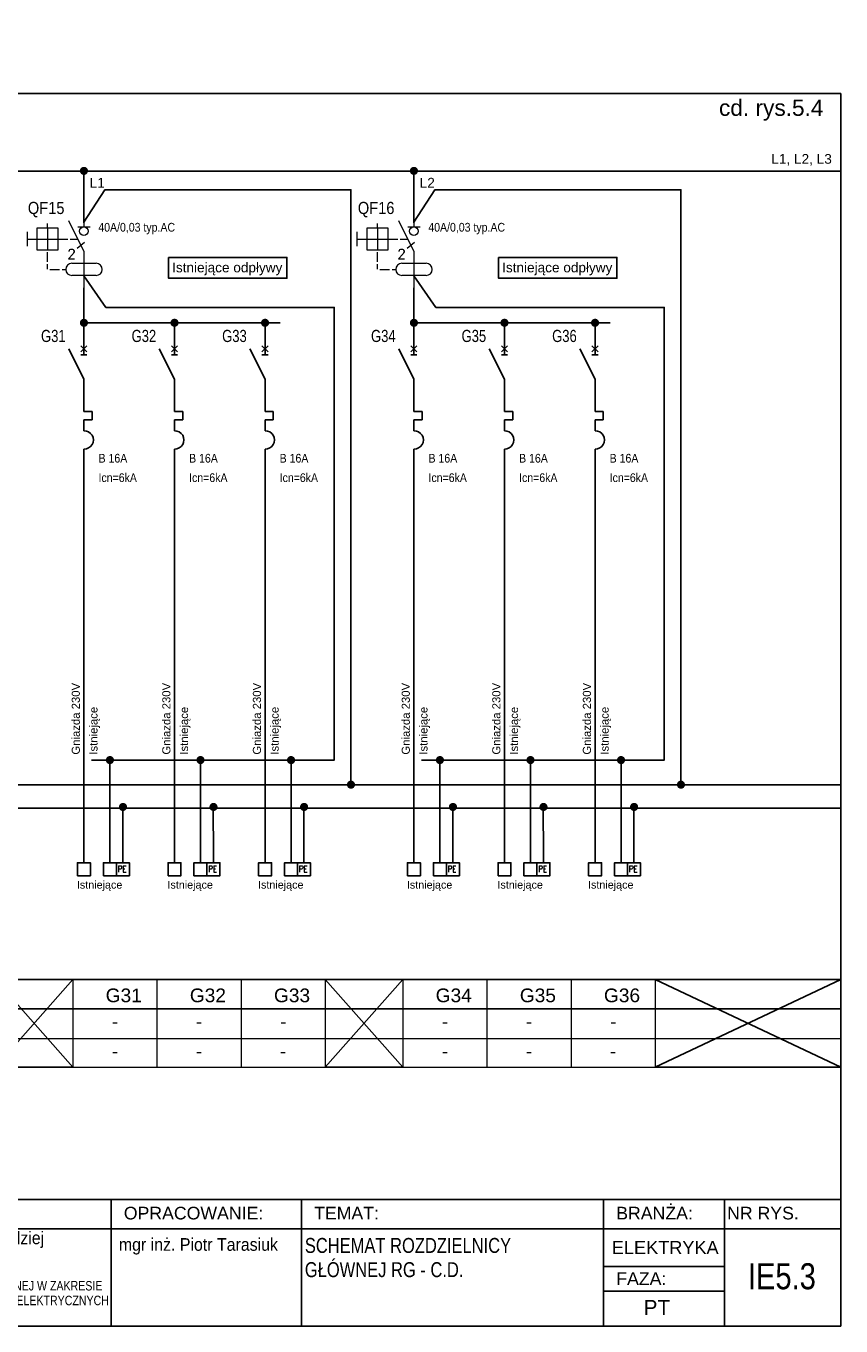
# Model space of a CAD drawing. Header units: millimetres. Extents: x 83969 to 164243, y -22860 to 4849.
# Tile 25 of 116: x 163676 to 163726, y -22670 to -22590. Entities that reach past the tile are written whole.
import ezdxf
from ezdxf.enums import TextEntityAlignment as Align

# ---------------------------------------------------------------- set-up
doc = ezdxf.new("R2010")
doc.units = ezdxf.units.MM
doc.linetypes.add('DASHED', pattern=[19.05, 12.7, -6.35])
doc.layers.get('0').update_dxf_attribs({"color": 251, "lineweight": 0})
for name, color, linetype in [('! GB N', 5, 'Continuous'), ('! GB Odbiory', 7, 'Continuous'), ('! GB Opis', 7, 'Continuous'), ('! GB PE', 96, 'Continuous'), ('! GB Przewody', 7, 'Continuous'), ('! GB Zabezpieczenia', 7, 'Continuous'), ('!TABELKA', 7, 'Continuous'), ('1', 7, 'Continuous'), ('2DE_TXTART', 7, 'Continuous'), ('2DE_TXTCAR', 7, 'Continuous'), ('2DE_TXTFUN', 7, 'Continuous'), ('2DE_TXTLNK', 7, 'Continuous'), ('2DE_TXTMAN', 7, 'Continuous'), ('2DE_TXTNUM', 7, 'Continuous'), ('2DE_TXTORD', 7, 'Continuous'), ('2DE_TXTOTH', 7, 'Continuous'), ('2DE_TXTPFN', 7, 'Continuous'), ('2DE_TXTPIN', 7, 'Continuous'), ('B_strefy', 253, 'Continuous'), ('ROZDZIELNICE', 7, 'Continuous')]:
    doc.layers.add(name, color=color, linetype=linetype)
for name, color, linetype, lineweight in [('2DE_OBJ_Hager', 7, 'Continuous', 18), ('E_schematy 2', 3, 'Continuous', 20), ('E_TXT', 3, 'Continuous', 25), ('TABELA', 7, 'Continuous', 0)]:
    doc.layers.add(name, color=color, linetype=linetype, lineweight=lineweight)
doc.styles.add('Arial', font='arial.ttf')
doc.styles.add('CP_ATTR', font='ROMANS.SHX')
doc.styles.add('CP_ELATT', font='cp_simplex.shx')
doc.styles.add('CP_ELATT_IT', font='cp_simplex.shx', dxfattribs={"oblique": 15})
doc.styles.add('Romans', font='romans.shx', dxfattribs={"width": 0.8})
doc.styles.get("Standard").update_dxf_attribs({"font": 'arial.ttf'})

# ---------------------------------------------------------------- blocks, each defined once
blk = doc.blocks.new('ramka A4')
at = {"linetype": 'ByBlock', "ltscale": 10}
blk.add_line((7.46, 199.45), (7.46, 205.66), dxfattribs=at)
for p, q in [((0.08, 0), (0.08, 195)), ((0.08, 195), (287.46, 195)), ((287.46, 0), (287.46, 195)), ((0.08, 20), (287.46, 20)), ((89.13, 20), (89.13, 0)), ((130.5, 20), (130.5, 0)), ((172.08, 20), (172.08, 0)), ((202.17, 20), (202.17, 0)), ((249.93, 20), (249.93, 0)), ((269.04, 20), (269.04, 0)), ((0.08, 15.39), (287.46, 15.39)), ((0.08, 0), (287.46, 0))]:
    blk.add_line(p, q)
for points in [[(249.93, 9.44), (269.04, 9.44)], [(249.93, 5.53), (269.04, 5.53)]]:
    blk.add_lwpolyline(points)
at = {"layer": '!TABELKA', "style": 'Arial'}
for s, height, width, p in [('DOSTOSOWANIE BUDYNKU DO OBOWIĄZUJĄCYCH PRZEPISÓW  Z ZAKRESU ', 1.9, 0.8, (1.3, 12.7)), ('mgr inż. Ireneusz Lewczuk', 2, 0.9, (89.41, 12.16)), ('mgr inż. Wiesław Kołodziej', 2, 0.9, (131.59, 12.94)), ('OCHRONY P.POŻ  w ramach zadania p/n:  „Modernizacja obiektów użytkowanych przez ', 1.9, 0.8, (1.3, 10.19)), ('mgr inż. Piotr Tarasiuk', 2, 0.9, (173.3, 11.9)), ('MAZ/0390/POOE/08', 2, 0.9, (89.3, 8.42)), ('MAZ/0315/POOE/15', 2, 0.9, (131.47, 9.06)), ('Mazowiecki Urząd Wojewódzki w Warszawie” ul. 11go Listopada 2; 05-220 Zielonka ', 1.9, 0.8, (1.3, 7.67)), ('DZ. EW. NR 7; 8; 9; 10; 11; 12; 13; 14 obr. 5-20-07 nr obrębu: 0030; nazwa jedn: 143404_1', 1.9, 0.8, (1.3, 4.84)), ('W SPECJALNOŚCI INSTALACYJNEJ W ZAKRESIE ', 1.5, 0.8, (89.57, 5.62)), ('W SPECJALNOŚCI INSTALACYJNEJ W ZAKRESIE ', 1.5, 0.8, (131.3, 5.62)), ('SIECI, INSTALACJI I URZĄDZEŃ ELEKTRYCZNYCH ', 1.5, 0.8, (89.57, 3.29)), ('SIECI, INSTALACJI I URZĄDZEŃ ELEKTRYCZNYCH ', 1.5, 0.8, (131.3, 3.29)), ('I ELEKTROENERGETYCZNYCH', 1.5, 0.8, (89.57, 1.22)), ('I ELEKTROENERGETYCZNYCH', 1.5, 0.8, (131.3, 1.22))]:
    blk.add_text(s, height=height, dxfattribs=dict(at, width=width)).set_placement(p)
at = {"style": 'Arial'}
for s, p in [('OBIEKT:', (1.49, 16.86)), ('PROJEKTANT:', (91.09, 16.86)), ('SPRZWDZAJĄCY:', (132.8, 16.86)), ('OPRACOWANIE:', (174.08, 16.86)), ('TEMAT:', (204.17, 16.86)), ('BRANŻA:', (251.93, 16.86)), ('NR RYS.', (269.46, 16.86)), ('FAZA:', (251.94, 6.5))]:
    blk.add_text(s, height=2, dxfattribs=at).set_placement(p)
blk = doc.blocks.new('cpelv_niec07_ns0026h')
for p, q in [((0, 2.5), (0, 7.5)), ((0, -2.5), (-3.12, 3.75)), ((0.62, 4.38), (-0.63, 3.12)), ((-0.63, 4.38), (0.62, 3.12)), ((-0.63, 2.5), (0.62, 2.5)), ((0, -7.5), (0, -2.5)), ((0, -7.5), (0, -9.15)), ((1.7, -9.15), (0, -9.15)), ((1.7, -10.85), (1.7, -9.15)), ((0, -10.85), (1.7, -10.85)), ((0, -10.85), (0, -12.5)), ((0, -13.12), (0, -12.5)), ((0, -16.87), (0, -17.5))]:
    blk.add_line(p, q)
at = {"linetype": 'Continuous'}
blk.add_line((0, -17.5), (0, -22.5), dxfattribs=at)
blk.add_arc((0.06, -15), 1.88, 268.2798, 91.7202)
at = {"linetype": 'ByBlock', "style": 'CP_ELATT_IT', "flags": 9}
for tag in ['VOLTAGE', 'IP', 'CURRENT', 'EL-STATUS', 'POWER', 'PRODUCT-TYPE', 'NUMBER', 'GROUP', 'NAME']:
    blk.add_attdef(tag, (1, 0.94), '', height=0.1, dxfattribs=at)
at = {"layer": '2DE_TXTART', "linetype": 'ByBlock', "style": 'CP_ELATT', "width": 0.9, "flags": 8}
blk.add_attdef('ARTICLE', (3, 5.14), '', height=1.8, dxfattribs=at)
at = {"layer": '2DE_TXTCAR', "linetype": 'ByBlock', "style": 'CP_ELATT', "width": 0.8, "flags": 8}
blk.add_attdef('CHARACTER', text='', height=2.5, dxfattribs=at).set_placement((-4, -6.86), align=Align.RIGHT)
at = {"layer": '2DE_TXTFUN', "linetype": 'ByBlock', "style": 'CP_ELATT', "width": 0.9, "flags": 8}
blk.add_attdef('FUNCTION', (3, -3.86), '', height=1.8, dxfattribs=at)
at = {"layer": '2DE_TXTLNK', "linetype": 'ByBlock', "style": 'CP_ELATT_IT', "oblique": 15, "width": 0.8, "flags": 8}
blk.add_attdef('LINK', text='', height=2.5, dxfattribs=at).set_placement((-4, -10.86), align=Align.RIGHT)
at = {"layer": '2DE_TXTMAN', "linetype": 'ByBlock', "style": 'CP_ELATT', "width": 0.9, "flags": 8}
blk.add_attdef('PRODUCER', (3, 2.14), '', height=1.8, dxfattribs=at)
at = {"layer": '2DE_TXTNUM', "linetype": 'ByBlock', "style": 'CP_ELATT', "width": 0.8, "flags": 8}
blk.add_attdef('TAG', text='', height=2.5, dxfattribs=at).set_placement((-4, 5.14), align=Align.RIGHT)
at = {"layer": '2DE_TXTORD', "linetype": 'ByBlock', "style": 'CP_ELATT', "width": 0.9, "flags": 8}
blk.add_attdef('ORDER-NO', (3, -0.86), '', height=1.8, dxfattribs=at)
at = {"layer": '2DE_TXTOTH', "linetype": 'ByBlock', "style": 'CP_ELATT', "width": 0.9, "flags": 8}
blk.add_attdef('OTHER', (3, -6.86), '', height=1.8, dxfattribs=at)
at = {"layer": '2DE_TXTPFN', "linetype": 'ByBlock', "style": 'CP_ELATT', "width": 0.8, "flags": 8}
blk.add_attdef('CF1', (0.5, 8), '', height=1.8, dxfattribs=at)
blk.add_attdef('CF2', text='', height=1.8, dxfattribs=at).set_placement((0.5, -23), align=Align.TOP_LEFT)
at = {"layer": '2DE_TXTPIN', "linetype": 'ByBlock', "style": 'CP_ELATT', "width": 0.8, "flags": 8}
blk.add_attdef('CP1', (-0.8, 5.5), '', height=1.8, rotation=90, dxfattribs=at)
blk.add_attdef('CP2', text='', height=1.8, rotation=90, dxfattribs=at).set_placement((-0.8, -20.5), align=Align.RIGHT)
blk = doc.blocks.new('A$C61F7E6F3')
blk.add_line((-37.5, 0), (37.5, 0))
blk.add_circle((0, -26.5), 26.5)
blk = doc.blocks.new('cpelv_eiec07_ns0023_p1')
for p, q in [((0, 7.5), (0, 2.5)), ((-7.5, 2.2), (-7.5, 3.2)), ((0, -2.5), (-3.12, 3.75)), ((-11.7, 1.5), (-11.7, -1.5)), ((-11.7, 0), (-9.7, 0)), ((-9.7, 0), (-5.3, 0)), ((-7.5, 2.2), (-7.5, -2.2)), ((-5.3, 0), (-3.3, 0)), ((-2.8, 0), (-1.25, 0)), ((-1.36, -1.85), (0.11, -0.65)), ((0, -2.5), (0, -10)), ((-7.5, -4.7), (-7.5, -2.7)), ((-7.5, -6.2), (-7.5, -5.2)), ((-2.5, -5), (2.5, -5)), ((-7, -6.25), (-5, -6.25)), ((-4.5, -6.25), (-3.75, -6.25)), ((2.5, -7.5), (-2.5, -7.5))]:
    blk.add_line(p, q)
blk.add_lwpolyline([(-9.7, -2.2), (-5.3, -2.2), (-5.3, 2.2), (-9.7, 2.2)], close=True)
for centre, start, end in [((-2.5, -6.25), 90, 270), ((2.5, -6.25), 270, 90)]:
    blk.add_arc(centre, 1.25, start, end)
at = {"xscale": 0.03333333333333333, "yscale": 0.03333333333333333, "zscale": 0.03333333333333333}
blk.add_blockref('A$C61F7E6F3', (0, 2.5), dxfattribs=at)
at = {"style": 'CP_ATTR'}
blk.add_text('2', height=2, dxfattribs=at).set_placement((-3.4, -4.09))
at = {"linetype": 'ByBlock', "style": 'CP_ELATT', "flags": 9}
for tag in ['VOLTAGE', 'TEXT_01', 'NAME', 'GROUP', 'NUMBER', 'PRODUCT-TYPE', 'POWER', 'EL-STATUS', 'CURRENT', 'IP', 'PRODUCER']:
    blk.add_attdef(tag, (1, -1.56), '', height=0.1, dxfattribs=at)
at = {"layer": '2DE_TXTART', "linetype": 'ByBlock', "style": 'CP_ELATT', "width": 0.6, "flags": 8}
for tag, p in [('ARTICLE', (4, 3.55)), ('ARTICLE-1', (4, 0.55)), ('ARTICLE-2', (4, -2.45))]:
    blk.add_attdef(tag, p, '', height=1.8, dxfattribs=at)
at = {"layer": '2DE_TXTCAR', "linetype": 'ByBlock', "style": 'CP_ELATT', "width": 0.6, "flags": 8}
blk.add_attdef('CHARACTER', text='', height=1.8, dxfattribs=at).set_placement((-9, -5.45), align=Align.RIGHT)
at = {"layer": '2DE_TXTFUN', "linetype": 'ByBlock', "style": 'CP_ELATT', "width": 0.6, "flags": 8}
blk.add_attdef('FUNCTION', (4, -5.45), '', height=1.8, dxfattribs=at)
at = {"layer": '2DE_TXTLNK', "linetype": 'ByBlock', "style": 'CP_ELATT_IT', "oblique": 15, "width": 0.6, "flags": 8}
blk.add_attdef('LINK', text='', height=1.8, dxfattribs=at).set_placement((-9, -8.45), align=Align.RIGHT)
at = {"layer": '2DE_TXTNUM', "linetype": 'ByBlock', "style": 'CP_ELATT', "width": 0.6, "flags": 8}
blk.add_attdef('TAG', text='', height=2.5, dxfattribs=at).set_placement((-4, 5.14), align=Align.RIGHT)
at = {"layer": '2DE_TXTORD', "linetype": 'ByBlock', "style": 'CP_ELATT', "width": 0.6, "flags": 8}
blk.add_attdef('ORDER-NO', (4, 6.55), '', height=1.8, dxfattribs=at)
at = {"layer": '2DE_TXTOTH', "linetype": 'ByBlock', "style": 'CP_ELATT', "width": 0.6, "flags": 8}
blk.add_attdef('OTHER', (4, -8.45), '', height=1.8, dxfattribs=at)
at = {"layer": '2DE_TXTPFN', "linetype": 'ByBlock', "style": 'CP_ELATT', "width": 0.6, "flags": 8}
blk.add_attdef('CF1', (0.5, 8), '', height=1.8, dxfattribs=at)
blk.add_attdef('CF2', text='', height=1.8, dxfattribs=at).set_placement((0.5, -10.5), align=Align.TOP_LEFT)
at = {"layer": '2DE_TXTPIN', "linetype": 'ByBlock', "style": 'CP_ELATT', "width": 0.6, "flags": 8}
blk.add_attdef('CP1', (-0.8, 5.5), '', height=1.8, rotation=90, dxfattribs=at)
blk.add_attdef('CP2', text='', height=1.8, rotation=90, dxfattribs=at).set_placement((-0.8, -9), align=Align.RIGHT)
blk = doc.blocks.new('LISTWA 1_N_PE')
for p, q in [((0, -24), (0, 0)), ((16, -24), (16, -8)), ((24, -16), (24, -24))]:
    blk.add_line(p, q)
for points in [[(-4, -32), (4, -32), (4, -24), (-4, -24)], [(12, -32), (20, -32), (20, -24), (12, -24)], [(20, -32), (28, -32), (28, -24), (20, -24)]]:
    blk.add_lwpolyline(points, close=True)
at = {"style": 'Romans', "width": 0.8}
blk.add_text('PE', height=4, dxfattribs=at).set_placement((20.73, -29.79))
at = {"width": 0.75}
blk.add_attdef('N', (12.85, -30.3), '', height=4, dxfattribs=at)
for tag, p in [('PRZEWÓD', (-4.36, -39.93)), ('MOC', (6.8, -47.63))]:
    blk.add_attdef(tag, p, '', height=4.75)
at = {"flags": 4}
blk.add_attdef('NR ', (9.64, -55.59), '', height=4.75, dxfattribs=at)

msp = doc.modelspace()

# ---------------------------------------------------------------- linework, layer by layer
at = {"layer": '! GB N', "ltscale": 2}
msp.add_line((163614.144, -22636.885), (163726.254, -22636.885), dxfattribs=at)
at = {"layer": '! GB N'}
for points in [[(163679.577, -22602.171), (163680.871, -22600.173), (163696.035, -22600.175), (163696.041, -22636.714)], [(163699.923, -22602.171), (163701.217, -22600.173), (163716.381, -22600.175), (163716.387, -22636.714)], [(163679.577, -22605.484), (163680.931, -22607.438), (163695.011, -22607.438), (163695.011, -22635.368), (163680.052, -22635.368)], [(163699.923, -22605.484), (163701.277, -22607.438), (163715.357, -22607.438), (163715.357, -22635.368), (163700.399, -22635.368)]]:
    msp.add_lwpolyline(points, dxfattribs=at)
at = {"layer": '! GB N', "color": 5, "linetype": 'DASHED', "ltscale": 2, "const_width": 0.25}
for points in [[(163681.054, -22635.365, 1), (163681.304, -22635.365, 1)], [(163686.638, -22635.365, 1), (163686.888, -22635.365, 1)], [(163692.222, -22635.365, 1), (163692.472, -22635.365, 1)], [(163701.401, -22635.365, 1), (163701.651, -22635.365, 1)], [(163706.984, -22635.365, 1), (163707.234, -22635.365, 1)], [(163712.568, -22635.365, 1), (163712.818, -22635.365, 1)], [(163695.916, -22636.884, 1), (163696.166, -22636.884, 1)], [(163716.262, -22636.884, 1), (163716.512, -22636.884, 1)]]:
    msp.add_lwpolyline(points, format="xyb", close=True, dxfattribs=at)
at = {"layer": '! GB PE', "ltscale": 2}
msp.add_line((163614.144, -22638.327), (163726.254, -22638.327), dxfattribs=at)
at = {"layer": '! GB Przewody'}
for p, q in [((163679.577, -22600.966), (163679.577, -22598.977)), ((163679.577, -22602.219), (163679.577, -22599.102)), ((163699.923, -22600.966), (163699.923, -22598.977)), ((163699.923, -22602.219), (163699.923, -22599.102)), ((163679.577, -22606.234), (163679.577, -22609.99)), ((163699.923, -22606.234), (163699.923, -22609.99)), ((163679.577, -22608.386), (163691.683, -22608.386)), ((163685.161, -22608.386), (163685.161, -22609.99)), ((163690.744, -22608.386), (163690.744, -22609.99)), ((163699.923, -22608.386), (163712.029, -22608.386)), ((163705.507, -22608.386), (163705.507, -22609.99)), ((163711.091, -22608.386), (163711.091, -22609.99)), ((163679.577, -22617.862), (163679.577, -22639.292)), ((163685.161, -22617.862), (163685.161, -22639.292)), ((163690.744, -22617.862), (163690.744, -22639.292)), ((163699.923, -22617.862), (163699.923, -22639.292)), ((163705.507, -22617.862), (163705.507, -22639.292)), ((163711.091, -22617.862), (163711.091, -22639.292))]:
    msp.add_line(p, q, dxfattribs=at)
at = {"layer": '! GB Przewody', "const_width": 0.25}
for points in [[(163679.452, -22599.013, 1), (163679.702, -22599.013, 1)], [(163699.798, -22599.013, 1), (163700.048, -22599.013, 1)], [(163679.452, -22608.386, 1), (163679.702, -22608.386, 1)], [(163685.036, -22608.386, 1), (163685.286, -22608.386, 1)], [(163690.619, -22608.386, 1), (163690.869, -22608.386, 1)], [(163699.798, -22608.386, 1), (163700.048, -22608.386, 1)], [(163705.382, -22608.386, 1), (163705.632, -22608.386, 1)], [(163710.966, -22608.386, 1), (163711.216, -22608.386, 1)], [(163681.858, -22638.258, 1), (163682.108, -22638.258, 1)], [(163687.441, -22638.258, 1), (163687.691, -22638.258, 1)], [(163693.025, -22638.258, 1), (163693.275, -22638.258, 1)], [(163702.204, -22638.258, 1), (163702.454, -22638.258, 1)], [(163707.788, -22638.258, 1), (163708.038, -22638.258, 1)], [(163713.372, -22638.258, 1), (163713.622, -22638.258, 1)]]:
    msp.add_lwpolyline(points, format="xyb", close=True, dxfattribs=at)
at = {"layer": '! GB Przewody'}
for points in [[(163614.144, -22599.031), (163726.254, -22599.031)], [(163681.177, -22640.092), (163681.177, -22635.365)], [(163686.761, -22640.092), (163686.761, -22635.365)], [(163692.344, -22640.092), (163692.344, -22635.365)], [(163701.523, -22640.092), (163701.523, -22635.365)], [(163707.107, -22640.092), (163707.107, -22635.365)], [(163712.691, -22640.092), (163712.691, -22635.365)], [(163681.977, -22641.292), (163681.97, -22638.197)], [(163687.561, -22641.292), (163687.554, -22638.197)], [(163693.144, -22641.292), (163693.138, -22638.197)], [(163702.323, -22641.292), (163702.316, -22638.197)], [(163707.907, -22641.292), (163707.9, -22638.197)], [(163713.491, -22641.292), (163713.484, -22638.197)]]:
    msp.add_lwpolyline(points, dxfattribs=at)
at = {"layer": 'B_strefy', "color": 7, "linetype": 'Continuous'}
msp.add_line((163614.176, -22650.71), (163726.254, -22650.71), dxfattribs=at)
at = {"layer": 'E_schematy 2', "color": 7, "linetype": 'Continuous'}
for p, q in [((163678.892, -22648.905), (163678.892, -22654.306)), ((163684.08, -22648.905), (163684.08, -22654.271)), ((163684.08, -22648.905), (163684.08, -22654.306)), ((163689.268, -22648.905), (163689.268, -22654.271)), ((163689.268, -22648.905), (163689.268, -22654.306)), ((163694.456, -22648.905), (163694.456, -22654.271)), ((163694.456, -22648.905), (163694.456, -22654.306)), ((163699.239, -22648.905), (163699.239, -22654.306)), ((163704.427, -22648.905), (163704.427, -22654.271)), ((163704.427, -22648.905), (163704.427, -22654.306)), ((163709.615, -22648.905), (163709.615, -22654.271)), ((163709.615, -22648.905), (163709.615, -22654.306)), ((163714.802, -22648.905), (163714.802, -22654.271)), ((163714.802, -22648.905), (163714.802, -22654.306)), ((163614.176, -22650.71), (163726.254, -22650.71)), ((163614.176, -22650.71), (163726.254, -22650.71)), ((163614.176, -22652.54), (163726.254, -22652.54)), ((163614.176, -22654.306), (163726.254, -22654.306))]:
    msp.add_line(p, q, dxfattribs=at)
at = {"layer": 'ROZDZIELNICE'}
for points in [[(163684.792, -22604.349), (163692.094, -22604.349), (163692.094, -22605.639), (163684.792, -22605.639)], [(163705.138, -22604.349), (163712.441, -22604.349), (163712.441, -22605.639), (163705.138, -22605.639)]]:
    msp.add_lwpolyline(points, close=True, dxfattribs=at)
for points in [[(163614.176, -22648.905), (163726.254, -22648.905)], [(163674.11, -22648.905), (163678.892, -22654.306), (163674.11, -22654.306), (163678.892, -22648.905)], [(163694.456, -22648.905), (163699.239, -22654.306), (163694.456, -22654.306), (163699.239, -22648.905)], [(163714.802, -22648.905), (163726.254, -22654.306), (163714.802, -22654.306), (163726.254, -22648.905)]]:
    msp.add_lwpolyline(points, dxfattribs=at)

# ---------------------------------------------------------------- block references
at = {"layer": '! GB Odbiory'}
ref = msp.add_blockref('LISTWA 1_N_PE', (163679.577, -22639.302), dxfattribs=dict(at, xscale=0.1, yscale=0.1, zscale=0.1))
ref.add_attrib('PRZEWÓD', 'Istniejące', (163679.141, -22643.295), dxfattribs={"layer": '0', "height": 0.4752, "style": 'Arial'})
ref = msp.add_blockref('LISTWA 1_N_PE', (163685.161, -22639.302), dxfattribs=dict(at, xscale=0.1, yscale=0.1, zscale=0.1))
ref.add_attrib('PRZEWÓD', 'Istniejące', (163684.725, -22643.295), dxfattribs={"layer": '0', "height": 0.4752, "style": 'Arial'})
ref = msp.add_blockref('LISTWA 1_N_PE', (163690.744, -22639.302), dxfattribs=dict(at, xscale=0.1, yscale=0.1, zscale=0.1))
ref.add_attrib('PRZEWÓD', 'Istniejące', (163690.309, -22643.295), dxfattribs={"layer": '0', "height": 0.4752, "style": 'Arial'})
ref = msp.add_blockref('LISTWA 1_N_PE', (163699.923, -22639.302), dxfattribs=dict(at, xscale=0.1, yscale=0.1, zscale=0.1))
ref.add_attrib('PRZEWÓD', 'Istniejące', (163699.487, -22643.295), dxfattribs={"layer": '0', "height": 0.4752, "style": 'Arial'})
ref = msp.add_blockref('LISTWA 1_N_PE', (163705.507, -22639.302), dxfattribs=dict(at, xscale=0.1, yscale=0.1, zscale=0.1))
ref.add_attrib('PRZEWÓD', 'Istniejące', (163705.071, -22643.295), dxfattribs={"layer": '0', "height": 0.4752, "style": 'Arial'})
ref = msp.add_blockref('LISTWA 1_N_PE', (163711.091, -22639.302), dxfattribs=dict(at, xscale=0.1, yscale=0.1, zscale=0.1))
ref.add_attrib('PRZEWÓD', 'Istniejące', (163710.655, -22643.295), dxfattribs={"layer": '0', "height": 0.4752, "style": 'Arial'})
at = {"layer": '! GB Zabezpieczenia'}
ref = msp.add_blockref('cpelv_niec07_ns0026h', (163679.577, -22611.115), dxfattribs=dict(at, xscale=0.3, yscale=0.3, zscale=0.3))
ref.add_attrib('TAG', 'G31', dxfattribs={"layer": '2DE_TXTNUM', "color": 7, "linetype": 'ByBlock', "height": 0.75, "style": 'CP_ELATT', "width": 0.8, "flags": 8}).set_placement((163678.448, -22609.572), align=Align.RIGHT)
ref.add_attrib('ARTICLE', 'B 16A', (163680.477, -22617.012), dxfattribs={"layer": '2DE_TXTART', "color": 7, "linetype": 'ByBlock', "height": 0.54, "style": 'CP_ELATT', "width": 0.9, "flags": 8})
ref.add_attrib('PRODUCER', 'Icn=6kA', (163680.477, -22618.211), dxfattribs={"layer": '2DE_TXTMAN', "color": 7, "linetype": 'ByBlock', "height": 0.54, "style": 'CP_ELATT', "width": 0.9, "flags": 8})
ref = msp.add_blockref('cpelv_niec07_ns0026h', (163685.161, -22611.115), dxfattribs=dict(at, xscale=0.3, yscale=0.3, zscale=0.3))
ref.add_attrib('TAG', 'G32', dxfattribs={"layer": '2DE_TXTNUM', "color": 7, "linetype": 'ByBlock', "height": 0.75, "style": 'CP_ELATT', "width": 0.8, "flags": 8}).set_placement((163684.032, -22609.572), align=Align.RIGHT)
ref.add_attrib('ARTICLE', 'B 16A', (163686.061, -22617.012), dxfattribs={"layer": '2DE_TXTART', "color": 7, "linetype": 'ByBlock', "height": 0.54, "style": 'CP_ELATT', "width": 0.9, "flags": 8})
ref.add_attrib('PRODUCER', 'Icn=6kA', (163686.061, -22618.211), dxfattribs={"layer": '2DE_TXTMAN', "color": 7, "linetype": 'ByBlock', "height": 0.54, "style": 'CP_ELATT', "width": 0.9, "flags": 8})
ref = msp.add_blockref('cpelv_niec07_ns0026h', (163690.744, -22611.115), dxfattribs=dict(at, xscale=0.3, yscale=0.3, zscale=0.3))
ref.add_attrib('TAG', 'G33', dxfattribs={"layer": '2DE_TXTNUM', "color": 7, "linetype": 'ByBlock', "height": 0.75, "style": 'CP_ELATT', "width": 0.8, "flags": 8}).set_placement((163689.616, -22609.572), align=Align.RIGHT)
ref.add_attrib('ARTICLE', 'B 16A', (163691.644, -22617.012), dxfattribs={"layer": '2DE_TXTART', "color": 7, "linetype": 'ByBlock', "height": 0.54, "style": 'CP_ELATT', "width": 0.9, "flags": 8})
ref.add_attrib('PRODUCER', 'Icn=6kA', (163691.644, -22618.211), dxfattribs={"layer": '2DE_TXTMAN', "color": 7, "linetype": 'ByBlock', "height": 0.54, "style": 'CP_ELATT', "width": 0.9, "flags": 8})
ref = msp.add_blockref('cpelv_niec07_ns0026h', (163699.923, -22611.115), dxfattribs=dict(at, xscale=0.3, yscale=0.3, zscale=0.3))
ref.add_attrib('TAG', 'G34', dxfattribs={"layer": '2DE_TXTNUM', "color": 7, "linetype": 'ByBlock', "height": 0.75, "style": 'CP_ELATT', "width": 0.8, "flags": 8}).set_placement((163698.795, -22609.572), align=Align.RIGHT)
ref.add_attrib('ARTICLE', 'B 16A', (163700.823, -22617.012), dxfattribs={"layer": '2DE_TXTART', "color": 7, "linetype": 'ByBlock', "height": 0.54, "style": 'CP_ELATT', "width": 0.9, "flags": 8})
ref.add_attrib('PRODUCER', 'Icn=6kA', (163700.823, -22618.211), dxfattribs={"layer": '2DE_TXTMAN', "color": 7, "linetype": 'ByBlock', "height": 0.54, "style": 'CP_ELATT', "width": 0.9, "flags": 8})
ref = msp.add_blockref('cpelv_niec07_ns0026h', (163705.507, -22611.115), dxfattribs=dict(at, xscale=0.3, yscale=0.3, zscale=0.3))
ref.add_attrib('TAG', 'G35', dxfattribs={"layer": '2DE_TXTNUM', "color": 7, "linetype": 'ByBlock', "height": 0.75, "style": 'CP_ELATT', "width": 0.8, "flags": 8}).set_placement((163704.378, -22609.572), align=Align.RIGHT)
ref.add_attrib('ARTICLE', 'B 16A', (163706.407, -22617.012), dxfattribs={"layer": '2DE_TXTART', "color": 7, "linetype": 'ByBlock', "height": 0.54, "style": 'CP_ELATT', "width": 0.9, "flags": 8})
ref.add_attrib('PRODUCER', 'Icn=6kA', (163706.407, -22618.211), dxfattribs={"layer": '2DE_TXTMAN', "color": 7, "linetype": 'ByBlock', "height": 0.54, "style": 'CP_ELATT', "width": 0.9, "flags": 8})
ref = msp.add_blockref('cpelv_niec07_ns0026h', (163711.091, -22611.115), dxfattribs=dict(at, xscale=0.3, yscale=0.3, zscale=0.3))
ref.add_attrib('TAG', 'G36', dxfattribs={"layer": '2DE_TXTNUM', "color": 7, "linetype": 'ByBlock', "height": 0.75, "style": 'CP_ELATT', "width": 0.8, "flags": 8}).set_placement((163709.962, -22609.572), align=Align.RIGHT)
ref.add_attrib('ARTICLE', 'B 16A', (163711.991, -22617.012), dxfattribs={"layer": '2DE_TXTART', "color": 7, "linetype": 'ByBlock', "height": 0.54, "style": 'CP_ELATT', "width": 0.9, "flags": 8})
ref.add_attrib('PRODUCER', 'Icn=6kA', (163711.991, -22618.211), dxfattribs={"layer": '2DE_TXTMAN', "color": 7, "linetype": 'ByBlock', "height": 0.54, "style": 'CP_ELATT', "width": 0.9, "flags": 8})
at = {"layer": '!TABELKA', "xscale": 0.3900000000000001, "yscale": 0.3900000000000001, "zscale": 0.3900000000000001}
msp.add_blockref('ramka A4', (163614.144, -22670.283), dxfattribs=at)
at = {"layer": '2DE_OBJ_Hager'}
ref = msp.add_blockref('cpelv_eiec07_ns0023_p1', (163679.577, -22603.216), dxfattribs=dict(at, xscale=0.3, yscale=0.3, zscale=0.3))
ref.add_attrib('ARTICLE', '40A/0,03 typ.AC', (163680.463, -22602.762), dxfattribs={"layer": '2DE_TXTART', "linetype": 'ByBlock', "height": 0.54, "style": 'CP_ELATT', "width": 0.9, "flags": 8})
ref.add_attrib('TAG', 'QF15', dxfattribs={"layer": '2DE_TXTNUM', "linetype": 'ByBlock', "height": 0.75, "style": 'CP_ELATT', "width": 0.9, "flags": 8}).set_placement((163678.377, -22601.675), align=Align.RIGHT)
ref = msp.add_blockref('cpelv_eiec07_ns0023_p1', (163699.923, -22603.216), dxfattribs=dict(at, xscale=0.3, yscale=0.3, zscale=0.3))
ref.add_attrib('ARTICLE', '40A/0,03 typ.AC', (163700.81, -22602.762), dxfattribs={"layer": '2DE_TXTART', "linetype": 'ByBlock', "height": 0.54, "style": 'CP_ELATT', "width": 0.9, "flags": 8})
ref.add_attrib('TAG', 'QF16', dxfattribs={"layer": '2DE_TXTNUM', "linetype": 'ByBlock', "height": 0.75, "style": 'CP_ELATT', "width": 0.9, "flags": 8}).set_placement((163698.723, -22601.675), align=Align.RIGHT)

# ---------------------------------------------------------------- texts
at = {"layer": '! GB Opis', "style": 'Arial'}
msp.add_text('cd. rys.5.4', height=1, dxfattribs=at).set_placement((163725.176, -22595.617), align=Align.RIGHT)
for s, p in [('Gniazda 230V', (163679.324, -22635.03)), ('Gniazda 230V', (163684.908, -22635.029)), ('Gniazda 230V', (163690.492, -22635.029)), ('Gniazda 230V', (163699.67, -22635.03)), ('Gniazda 230V', (163705.254, -22635.029)), ('Gniazda 230V', (163710.838, -22635.029)), ('Istniejące ', (163680.413, -22635.03)), ('Istniejące ', (163685.997, -22635.03)), ('Istniejące ', (163691.58, -22635.03)), ('Istniejące ', (163700.759, -22635.03)), ('Istniejące ', (163706.343, -22635.03)), ('Istniejące ', (163711.927, -22635.03))]:
    msp.add_text(s, height=0.5, rotation=90, dxfattribs=at).set_placement(p)
at = {"layer": '! GB Przewody', "style": 'Arial'}
msp.add_text('L1, L2, L3', height=0.6, dxfattribs=at).set_placement((163721.962, -22598.573))
at = {"layer": '! GB Zabezpieczenia', "color": 1, "linetype": 'Continuous', "style": 'Arial'}
for s, p in [('L1', (163679.932, -22600.043)), ('L2', (163700.278, -22600.043))]:
    msp.add_text(s, height=0.6, dxfattribs=at).set_placement(p)
at = {"layer": '1', "color": 1}
for p in [(163685.013, -22605.272), (163705.36, -22605.272)]:
    msp.add_text('Istniejące odpływy', height=0.6, dxfattribs=at).set_placement(p)
at = {"layer": 'E_TXT', "color": 7, "linetype": 'Continuous', "style": 'Arial'}
for s, height, p in [('G31', 0.8438, (163680.918, -22650.304)), ('G32', 0.8438, (163686.106, -22650.304)), ('G33', 0.8438, (163691.294, -22650.304)), ('G34', 0.8438, (163701.264, -22650.304)), ('G35', 0.8438, (163706.452, -22650.304)), ('G36', 0.8438, (163711.64, -22650.304)), ('-', 0.844, (163681.293, -22651.913)), ('-', 0.844, (163686.481, -22651.913)), ('-', 0.844, (163691.668, -22651.913)), ('-', 0.844, (163701.639, -22651.913)), ('-', 0.844, (163706.827, -22651.913)), ('-', 0.844, (163712.015, -22651.913)), ('-', 0.844, (163681.288, -22653.744)), ('-', 0.844, (163686.476, -22653.744)), ('-', 0.844, (163691.664, -22653.744)), ('-', 0.844, (163701.634, -22653.744)), ('-', 0.844, (163706.822, -22653.744)), ('-', 0.844, (163712.01, -22653.744))]:
    msp.add_text(s, height=height, dxfattribs=at).set_placement(p)
at = {"layer": 'TABELA', "style": 'Arial'}
for s, height, width, p in [('SCHEMAT ROZDZIELNICY ', 0.92198, 0.79, (163693.197, -22665.773)), ('GŁÓWNEJ RG - C.D.', 0.92198, 0.79, (163693.197, -22667.267)), ('IE5.3', 1.6065, 0.8, (163720.514, -22668.016))]:
    msp.add_text(s, height=height, dxfattribs=dict(at, width=width)).set_placement(p)
for s, height, p in [('ELEKTRYKA', 0.8, (163712.126, -22665.838)), ('PT', 0.922, (163714.079, -22669.595))]:
    msp.add_text(s, height=height, dxfattribs=at).set_placement(p)

doc.saveas('drawing.dxf')
